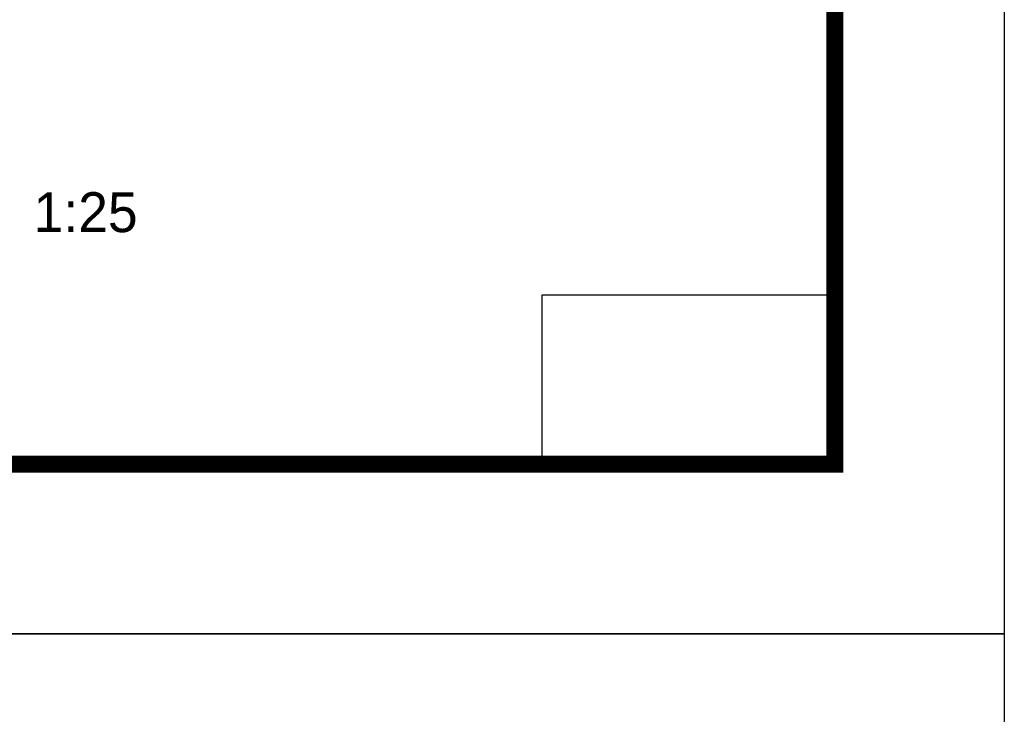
# Model space of a CAD drawing. Extents: x 447288 to 563800, y -194684 to 241749.
# Tile 18 of 91: x 481947 to 483398, y -179952 to -178928. Entities that reach past the tile are written whole.
import ezdxf
from ezdxf.enums import TextEntityAlignment as Align

# ---------------------------------------------------------------- set-up
doc = ezdxf.new("R2010")
doc.units = 0
doc.header["$LTSCALE"] = 1000
for name, color, linetype in [('C-SHEET-TEXT', 7, 'Continuous'), ('COLUMN', 9, 'Continuous'), ('PUB_TITLE', 4, 'Continuous')]:
    doc.layers.add(name, color=color, linetype=linetype)
doc.styles.add('_ST64S-1', font='txt')

msp = doc.modelspace()

# ---------------------------------------------------------------- linework, layer by layer
at = {"layer": 'COLUMN'}
for points in [[(482716.9, -179333.7), (483148.2, -179333.7), (483148.2, -179583.7), (482716.9, -179583.7)], [(482716.9, -179333.7), (483148.1, -179333.7), (483148.1, -179583.7), (482716.9, -179583.7)]]:
    msp.add_lwpolyline(points, close=True, dxfattribs=at)
at = {"layer": 'PUB_TITLE'}
for points in [[(462373.2, -179833.7), (483398.2, -179833.7), (483398.2, -164983.7), (462373.2, -164983.7)], [(483148.2, -179583.7), (483148.2, -165233.7), (481423.2, -165233.7), (481423.2, -179583.7)], [(462373.2, -194683.7), (483398.2, -194683.7), (483398.2, -179833.7), (462373.2, -179833.7)]]:
    msp.add_lwpolyline(points, close=True, dxfattribs=at)
at = {"layer": 'PUB_TITLE', "const_width": 25}
msp.add_lwpolyline([(462998.2, -179583.7), (483148.2, -179583.7), (483148.2, -165233.7), (462998.2, -165233.7)], close=True, dxfattribs=at)

# ---------------------------------------------------------------- texts
at = {"layer": 'C-SHEET-TEXT', "style": '_ST64S-1'}
msp.add_text('1:25', height=58.88, dxfattribs=at).set_placement((481967.3, -179182.5), align=Align.TOP_LEFT)

doc.saveas('drawing.dxf')
